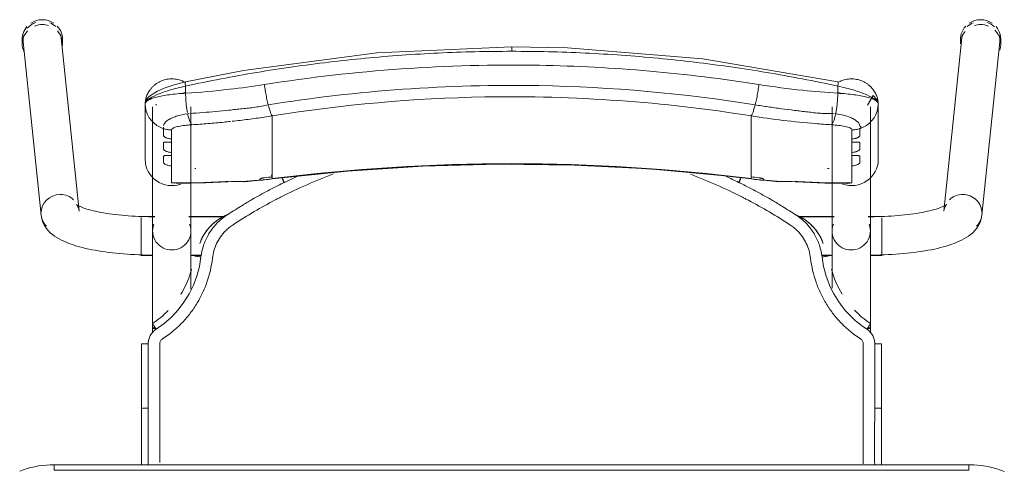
# Model space of a CAD drawing. Header units: metres. Extents: x 3 to 42.2, y -72.9 to -48.7.
# Tile 68 of 189: x 38.685 to 39.216, y -60.58 to -60.337. Entities that reach past the tile are written whole.
import ezdxf

# ---------------------------------------------------------------- set-up
doc = ezdxf.new("R2010")
doc.units = ezdxf.units.M
doc.layers.add('I-FURN', color=7, linetype='Continuous', lineweight=18)

# ---------------------------------------------------------------- blocks, each defined once
blk = doc.blocks.new('ConjuntoParaAlunoTamanho6 - CJA06_ConjuntoParaAlunoTamanho6-V40-1PAV')
at = {"layer": 'I-FURN', "color": 253, "true_color": 0xaaaaaa}
for p, q in [((-0.2643, 0.29456), (-0.2643, 0.29197)), ((-0.2638, 0.29312), (-0.25413, 0.19969)), ((-0.23354, 0.20182), (-0.24321, 0.29526)), ((-0.24254, 0.29197), (-0.24254, 0.29456)), ((0.24321, 0.29526), (0.23354, 0.20182)), ((0.24254, 0.29456), (0.24254, 0.29197)), ((0.25413, 0.19969), (0.2638, 0.29312)), ((0.2643, 0.29197), (0.2643, 0.29456)), ((-0.1979, 0.25969), (-0.1979, 0.22964)), ((-0.19734, 0.2558), (-0.19665, 0.25395)), ((-0.19385, 0.25812), (-0.19385, 0.19097)), ((-0.19207, 0.25896), (-0.19202, 0.25906)), ((-0.19202, 0.25906), (-0.19192, 0.25949)), ((-0.17315, 0.19097), (-0.17315, 0.25812)), ((0.17315, 0.25812), (0.17315, 0.19097)), ((0.19385, 0.19097), (0.19385, 0.25812)), ((0.19685, 0.25395), (0.19754, 0.2558)), ((0.1981, 0.22964), (0.1981, 0.25969)), ((-0.19665, 0.25395), (-0.1957, 0.25221)), ((-0.1957, 0.25221), (-0.19451, 0.25062)), ((-0.17493, 0.25435), (-0.17437, 0.25441)), ((-0.12923, 0.2438), (-0.12923, 0.25317)), ((0.12943, 0.2438), (0.12943, 0.25317)), ((0.17457, 0.25441), (0.17513, 0.25435)), ((0.19471, 0.25062), (0.1959, 0.25221)), ((0.1959, 0.25221), (0.19685, 0.25395)), ((-0.18366, 0.24073), (-0.18366, 0.23904)), ((-0.12923, 0.24214), (-0.12923, 0.2438)), ((-0.12923, 0.24214), (-0.12923, 0.23653)), ((0.12943, 0.24214), (0.12943, 0.2438)), ((0.12943, 0.24214), (0.12943, 0.23653)), ((0.18386, 0.23904), (0.18386, 0.24073)), ((-0.12923, 0.23653), (-0.12923, 0.23486)), ((-0.12923, 0.23486), (-0.12923, 0.22925)), ((0.12943, 0.23653), (0.12943, 0.23486)), ((0.12943, 0.23486), (0.12943, 0.22925)), ((-0.18366, 0.23345), (-0.18366, 0.23176)), ((-0.12923, 0.22925), (-0.12923, 0.22759)), ((0.12943, 0.22759), (0.12943, 0.22925)), ((0.18386, 0.23176), (0.18386, 0.23345)), ((-0.18366, 0.22617), (-0.18366, 0.21701)), ((-0.17103, 0.22478), (-0.17056, 0.22479)), ((-0.12923, 0.22759), (-0.12923, 0.22197)), ((0.12943, 0.22759), (0.12943, 0.22197)), ((0.18386, 0.21701), (0.18386, 0.22617)), ((-0.14414, 0.21757), (-0.12926, 0.21915)), ((-0.12923, 0.22197), (-0.12923, 0.22031)), ((-0.11598, 0.22048), (-0.1227, 0.21732)), ((0.12943, 0.22031), (0.12943, 0.22197)), ((0.12946, 0.21915), (0.14434, 0.21757)), ((-0.18366, 0.21701), (-0.1818, 0.21679)), ((0.17944, 0.21689), (0.18173, 0.21678)), ((-0.19271, 0.19894), (-0.2, 0.19894)), ((-0.2, 0.19844), (-0.2, 0.18575)), ((-0.19271, 0.19879), (-0.19385, 0.19879)), ((-0.19385, 0.19879), (-0.19385, 0.19845)), ((-0.19385, 0.19845), (-0.19385, 0.19764)), ((-0.15474, 0.19894), (-0.17429, 0.19894)), ((-0.15494, 0.19879), (-0.17429, 0.19879)), ((0.17429, 0.19894), (0.15474, 0.19894)), ((0.17429, 0.19879), (0.15494, 0.19879)), ((0.2, 0.19894), (0.19271, 0.19894)), ((0.19385, 0.19879), (0.19271, 0.19879)), ((0.19385, 0.19845), (0.19385, 0.19879)), ((0.19385, 0.19764), (0.19385, 0.19845)), ((0.2, 0.1938), (0.2, 0.19814)), ((-0.19385, 0.19367), (-0.19385, 0.1916)), ((0.19385, 0.1916), (0.19385, 0.19367)), ((0.2, 0.18573), (0.2, 0.19364)), ((-0.19385, 0.18688), (-0.19385, 0.18582)), ((0.19385, 0.18582), (0.19385, 0.18688)), ((-0.2, 0.18573), (-0.2, 0.17922)), ((-0.19385, 0.18371), (-0.19385, 0.18582)), ((0.19385, 0.18371), (0.19385, 0.18582)), ((0.2, 0.17794), (0.2, 0.1856)), ((-0.2, 0.17916), (-0.2, 0.17794)), ((-0.2, 0.17794), (-0.19377, 0.17794)), ((-0.19385, 0.17809), (-0.19385, 0.17951)), ((-0.17323, 0.17794), (-0.1676, 0.17794)), ((-0.17268, 0.17809), (-0.16757, 0.17809)), ((0.16757, 0.17809), (0.17268, 0.17809)), ((0.1676, 0.17794), (0.17323, 0.17794)), ((0.19377, 0.17794), (0.2, 0.17794)), ((0.19385, 0.17809), (0.19385, 0.17951)), ((-0.19385, 0.13857), (-0.19385, 0.13643)), ((0.19385, 0.13604), (0.19385, 0.13857)), ((-0.19983, 0.13021), (-0.19982, 0.0953)), ((0.19983, 0.13021), (0.19982, 0.0953)), ((-0.19982, 0.06488), (-0.19982, 0.0953)), ((-0.19982, 0.0953), (-0.19982, 0.09529)), ((-0.19623, 0.09556), (-0.19738, 0.09554)), ((0.19982, 0.06497), (0.19982, 0.0953)), ((0.247, 0.06497), (-0.247, 0.06497)), ((-0.247, 0.06497), (-0.247, 0.06197)), ((0.247, 0.06497), (-0.247, 0.06497)), ((0.247, 0.06497), (0.247, 0.06197))]:
    blk.add_line(p, q, dxfattribs=at)
at = {"layer": 'I-FURN', "color": 253, "true_color": 0xaaaaaa, "flags": 128}
for points in [[(0.0001, 0.2904), (-0.07267, 0.28721), (-0.14486, 0.2777), (-0.17603, 0.27161)], [(0.17623, 0.27161), (0.10331, 0.28398), (0.03018, 0.28985), (0.0001, 0.2904)], [(-0.17603, 0.27161), (-0.18218, 0.26997), (-0.18761, 0.26812), (-0.19131, 0.26652), (-0.19557, 0.2639), (-0.19708, 0.26226), (-0.19765, 0.26113), (-0.1979, 0.25971)], [(-0.17607, 0.26928), (-0.17607, 0.26831), (-0.17607, 0.26734), (-0.17607, 0.26637), (-0.17607, 0.2654)], [(0.17627, 0.2654), (0.17627, 0.26637), (0.17627, 0.26734), (0.17627, 0.26831), (0.17627, 0.26928)], [(0.1981, 0.25971), (0.19792, 0.26092), (0.19739, 0.26208), (0.1954, 0.2642), (0.19227, 0.25896)], [(-0.1979, 0.24468), (-0.1979, 0.2522), (-0.1979, 0.25971)], [(-0.1979, 0.25969), (-0.19776, 0.25773), (-0.19734, 0.2558)], [(-0.1979, 0.25969), (-0.1979, 0.25218), (-0.1979, 0.24467), (-0.1979, 0.23715), (-0.1979, 0.22964)], [(0.19754, 0.2558), (0.19796, 0.25773), (0.1981, 0.25969)], [(0.1981, 0.25971), (0.1981, 0.2522), (0.1981, 0.24468)], [(0.1981, 0.22964), (0.1981, 0.23715), (0.1981, 0.24467), (0.1981, 0.25218), (0.1981, 0.25969)], [(-0.19451, 0.25062), (-0.19311, 0.2492), (-0.19152, 0.24799)], [(0.19172, 0.24799), (0.19331, 0.2492), (0.19471, 0.25062)], [(-0.19152, 0.24799), (-0.18977, 0.24701), (-0.1879, 0.24628)], [(-0.1879, 0.24243), (-0.1879, 0.24339), (-0.1879, 0.24435), (-0.1879, 0.24532), (-0.1879, 0.24628)], [(-0.18366, 0.24561), (-0.18366, 0.24439), (-0.18366, 0.24317), (-0.18366, 0.24195), (-0.18366, 0.24073)], [(0.18386, 0.24073), (0.18386, 0.24195), (0.18386, 0.24317), (0.18386, 0.24439), (0.18386, 0.24561)], [(0.1881, 0.24628), (0.18997, 0.24701), (0.19172, 0.24799)], [(0.1881, 0.24628), (0.1881, 0.24532), (0.1881, 0.24435), (0.1881, 0.24339), (0.1881, 0.24243)], [(-0.1879, 0.23515), (-0.1879, 0.23603), (-0.1879, 0.23692), (-0.1879, 0.2378), (-0.1879, 0.23868)], [(-0.18366, 0.23904), (-0.18366, 0.23764), (-0.18366, 0.23624), (-0.18366, 0.23485), (-0.18366, 0.23345)], [(0.18386, 0.23345), (0.18386, 0.23485), (0.18386, 0.23624), (0.18386, 0.23764), (0.18386, 0.23904)], [(0.1881, 0.23868), (0.1881, 0.2378), (0.1881, 0.23692), (0.1881, 0.23603), (0.1881, 0.23515)], [(-0.1879, 0.22787), (-0.1879, 0.22876), (-0.1879, 0.22964), (-0.1879, 0.23052), (-0.1879, 0.23141)], [(-0.18366, 0.23176), (-0.18366, 0.23036), (-0.18366, 0.22897), (-0.18366, 0.22757), (-0.18366, 0.22617)], [(0.18386, 0.22617), (0.18386, 0.22757), (0.18386, 0.22897), (0.18386, 0.23036), (0.18386, 0.23176)], [(0.1881, 0.23141), (0.1881, 0.23052), (0.1881, 0.22964), (0.1881, 0.22876), (0.1881, 0.22787)], [(-0.12926, 0.21915), (-0.08865, 0.22342), (-0.0479, 0.2261), (-0.00707, 0.22717), (0.03376, 0.22666), (0.07455, 0.22454), (0.11521, 0.22083), (0.12946, 0.21915)], [(-0.1359, 0.2187), (-0.1359, 0.21878), (-0.1359, 0.21886), (-0.1359, 0.21893), (-0.1359, 0.21901)], [(-0.12923, 0.22031), (-0.12923, 0.22007), (-0.12923, 0.21984), (-0.12923, 0.21961), (-0.12923, 0.21937)], [(0.12943, 0.21937), (0.12943, 0.21961), (0.12943, 0.21984), (0.12943, 0.22007), (0.12943, 0.22031)], [(0.1361, 0.21901), (0.1361, 0.21893), (0.1361, 0.21886), (0.1361, 0.21878), (0.1361, 0.2187)], [(-0.18111, 0.21677), (-0.16533, 0.21701), (-0.15331, 0.21761)], [(0.15351, 0.21761), (0.16928, 0.2169), (0.18131, 0.21677)], [(0.18173, 0.21678), (0.18279, 0.21686), (0.18386, 0.21701)], [(-0.23354, 0.20182), (-0.23373, 0.20287), (-0.23403, 0.20376), (-0.23437, 0.20445), (-0.23469, 0.20492), (-0.23492, 0.20521), (-0.23505, 0.20534), (-0.23507, 0.20536)], [(-0.23507, 0.20536), (-0.23501, 0.20531), (-0.23482, 0.20518), (-0.23451, 0.20499), (-0.23408, 0.20476), (-0.23355, 0.20449), (-0.23291, 0.2042), (-0.23217, 0.20389), (-0.23133, 0.20358), (-0.23041, 0.20326), (-0.22941, 0.20294), (-0.22832, 0.20262), (-0.22717, 0.2023), (-0.22594, 0.20199), (-0.22464, 0.20169), (-0.22328, 0.2014), (-0.22186, 0.20112), (-0.22039, 0.20086), (-0.21886, 0.2006), (-0.21729, 0.20036), (-0.21567, 0.20014), (-0.214, 0.19993), (-0.2123, 0.19973), (-0.21057, 0.19956), (-0.2088, 0.1994), (-0.207, 0.19926), (-0.20518, 0.19913), (-0.20334, 0.19903), (-0.20148, 0.19894), (-0.19961, 0.19888), (-0.19772, 0.19883), (-0.19583, 0.1988), (-0.19394, 0.19879), (-0.19385, 0.19879)], [(0.23507, 0.20536), (0.23501, 0.20531), (0.23482, 0.20518), (0.23451, 0.20499), (0.23408, 0.20476), (0.23355, 0.20449), (0.23291, 0.2042), (0.23217, 0.20389), (0.23133, 0.20358), (0.23041, 0.20326), (0.22941, 0.20294), (0.22832, 0.20262), (0.22717, 0.2023), (0.22594, 0.20199), (0.22464, 0.20169), (0.22328, 0.2014), (0.22186, 0.20112), (0.22039, 0.20086), (0.21886, 0.2006), (0.21729, 0.20036), (0.21567, 0.20014), (0.214, 0.19993), (0.2123, 0.19973), (0.21057, 0.19956), (0.2088, 0.1994), (0.207, 0.19926), (0.20518, 0.19913), (0.20334, 0.19903), (0.20148, 0.19894), (0.19961, 0.19888), (0.19772, 0.19883), (0.19583, 0.1988), (0.19394, 0.19879), (0.19385, 0.19879)], [(0.23354, 0.20182), (0.23373, 0.20287), (0.23403, 0.20376), (0.23437, 0.20445), (0.23469, 0.20492), (0.23492, 0.20521), (0.23505, 0.20534), (0.23507, 0.20536)], [(-0.25413, 0.19969), (-0.25375, 0.19762), (-0.25311, 0.19572), (-0.25226, 0.19403), (-0.25129, 0.19256), (-0.25023, 0.19128), (-0.24913, 0.19017), (-0.24799, 0.18919), (-0.24683, 0.18832), (-0.24563, 0.18753), (-0.24441, 0.18681), (-0.24316, 0.18615), (-0.24188, 0.18553), (-0.24055, 0.18496), (-0.23919, 0.18441), (-0.23778, 0.1839), (-0.23633, 0.18341), (-0.23483, 0.18295), (-0.2333, 0.18251), (-0.23171, 0.1821), (-0.23008, 0.1817), (-0.22841, 0.18133), (-0.2267, 0.18098), (-0.22495, 0.18064), (-0.22315, 0.18033), (-0.22132, 0.18004), (-0.21946, 0.17976), (-0.21756, 0.17951), (-0.21562, 0.17928), (-0.21366, 0.17906), (-0.21168, 0.17887), (-0.20967, 0.1787), (-0.20763, 0.17855), (-0.20558, 0.17842), (-0.20352, 0.17831), (-0.20144, 0.17823), (-0.19935, 0.17816), (-0.19725, 0.17811), (-0.19515, 0.17809), (-0.19385, 0.17809)], [(0.25413, 0.19969), (0.25375, 0.19762), (0.25311, 0.19572), (0.25226, 0.19403), (0.25129, 0.19256), (0.25023, 0.19128), (0.24913, 0.19017), (0.24799, 0.18919), (0.24683, 0.18832), (0.24563, 0.18753), (0.24441, 0.18681), (0.24316, 0.18615), (0.24188, 0.18553), (0.24055, 0.18496), (0.23919, 0.18441), (0.23778, 0.1839), (0.23633, 0.18341), (0.23483, 0.18295), (0.2333, 0.18251), (0.23171, 0.1821), (0.23008, 0.1817), (0.22841, 0.18133), (0.2267, 0.18098), (0.22495, 0.18064), (0.22315, 0.18033), (0.22132, 0.18004), (0.21946, 0.17976), (0.21756, 0.17951), (0.21562, 0.17928), (0.21366, 0.17906), (0.21168, 0.17887), (0.20967, 0.1787), (0.20763, 0.17855), (0.20558, 0.17842), (0.20352, 0.17831), (0.20144, 0.17823), (0.19935, 0.17816), (0.19725, 0.17811), (0.19515, 0.17809), (0.19385, 0.17809)], [(-0.19385, 0.13857), (-0.19385, 0.14057), (-0.19385, 0.14257), (-0.19385, 0.14457), (-0.19385, 0.14656), (-0.19385, 0.14855), (-0.19385, 0.15053), (-0.19385, 0.15249), (-0.19385, 0.15444), (-0.19385, 0.15637), (-0.19385, 0.15827), (-0.19385, 0.16015), (-0.19385, 0.162), (-0.19385, 0.16382), (-0.19385, 0.1656), (-0.19385, 0.16735), (-0.19385, 0.16905), (-0.19385, 0.17071), (-0.19385, 0.17233), (-0.19385, 0.1739), (-0.19385, 0.17541), (-0.19385, 0.17687), (-0.19385, 0.17828), (-0.19385, 0.17963), (-0.19385, 0.18092), (-0.19385, 0.18215), (-0.19385, 0.18331), (-0.19385, 0.18441), (-0.19385, 0.18544), (-0.19385, 0.1864), (-0.19385, 0.18729), (-0.19385, 0.1881), (-0.19385, 0.18885), (-0.19385, 0.18951), (-0.19385, 0.19011), (-0.19385, 0.19062), (-0.19385, 0.19097)], [(-0.17315, 0.19097), (-0.17315, 0.19051), (-0.17315, 0.18998), (-0.17315, 0.18937), (-0.17315, 0.18869), (-0.17315, 0.18793), (-0.17315, 0.1871), (-0.17315, 0.18619), (-0.17315, 0.18522), (-0.17315, 0.18417), (-0.17315, 0.18306), (-0.17315, 0.18188), (-0.17315, 0.18064), (-0.17315, 0.17934), (-0.17315, 0.17798), (-0.17315, 0.17656), (-0.17315, 0.17508), (-0.17315, 0.17355), (-0.17315, 0.17198), (-0.17315, 0.17035), (-0.17315, 0.16868), (-0.17315, 0.16696), (-0.17315, 0.16521), (-0.17315, 0.16342), (-0.17315, 0.16159), (-0.17315, 0.15974)], [(0.17315, 0.16015), (0.17315, 0.162), (0.17315, 0.16382), (0.17315, 0.1656), (0.17315, 0.16735), (0.17315, 0.16905), (0.17315, 0.17071), (0.17315, 0.17233), (0.17315, 0.1739), (0.17315, 0.17541), (0.17315, 0.17687), (0.17315, 0.17828), (0.17315, 0.17963), (0.17315, 0.18092), (0.17315, 0.18215), (0.17315, 0.18331), (0.17315, 0.18441), (0.17315, 0.18544), (0.17315, 0.1864), (0.17315, 0.18729), (0.17315, 0.1881), (0.17315, 0.18885), (0.17315, 0.18951), (0.17315, 0.19011), (0.17315, 0.19062), (0.17315, 0.19097)], [(0.19385, 0.19097), (0.19385, 0.19051), (0.19385, 0.18998), (0.19385, 0.18937), (0.19385, 0.18869), (0.19385, 0.18793), (0.19385, 0.1871), (0.19385, 0.18619), (0.19385, 0.18522), (0.19385, 0.18417), (0.19385, 0.18306), (0.19385, 0.18188), (0.19385, 0.18064), (0.19385, 0.17934), (0.19385, 0.17798), (0.19385, 0.17656), (0.19385, 0.17508), (0.19385, 0.17355), (0.19385, 0.17198), (0.19385, 0.17035), (0.19385, 0.16868), (0.19385, 0.16696), (0.19385, 0.16521), (0.19385, 0.16342), (0.19385, 0.16159), (0.19385, 0.15974), (0.19385, 0.15785), (0.19385, 0.15594), (0.19385, 0.15401), (0.19385, 0.15206), (0.19385, 0.15009), (0.19385, 0.14811), (0.19385, 0.14612), (0.19385, 0.14413), (0.19385, 0.14213), (0.19385, 0.14013), (0.19385, 0.13857)], [(-0.16841, 0.18438), (-0.16841, 0.18437), (-0.16841, 0.18435), (-0.16841, 0.18434), (-0.16841, 0.18432)], [(0.16841, 0.18432), (0.16841, 0.18434), (0.16841, 0.18435), (0.16841, 0.18437), (0.16841, 0.18438)], [(-0.16774, 0.17706), (-0.16861, 0.17188), (-0.16997, 0.16679), (-0.17181, 0.16185), (-0.17415, 0.15713), (-0.17693, 0.15265), (-0.18013, 0.14846), (-0.18374, 0.14461), (-0.18771, 0.14113), (-0.19199, 0.13805)], [(-0.19623, 0.13025), (-0.19623, 0.12331), (-0.19623, 0.11637), (-0.19623, 0.10942), (-0.19623, 0.10249), (-0.19623, 0.09556)], [(0.19623, 0.13025), (0.19623, 0.12639), (0.19623, 0.12254), (0.19623, 0.11868), (0.19623, 0.11483), (0.19623, 0.11097), (0.19623, 0.10712), (0.19623, 0.10327), (0.19623, 0.09941), (0.19623, 0.09556)], [(-0.19738, 0.09554), (-0.19841, 0.0955), (-0.1992, 0.09544), (-0.19969, 0.09537), (-0.19982, 0.0953)], [(-0.247, 0.06497), (-0.24912, 0.06492), (-0.25124, 0.0648), (-0.25334, 0.06459), (-0.25544, 0.06429), (-0.25753, 0.06391), (-0.2596, 0.06345), (-0.26165, 0.0629), (-0.26367, 0.06228), (-0.26567, 0.06157)], [(0.2662, 0.06136), (0.26421, 0.06209), (0.2622, 0.06274), (0.26015, 0.06331), (0.25809, 0.06379), (0.25601, 0.0642), (0.25391, 0.06451), (0.25181, 0.06475), (0.24969, 0.0649), (0.24757, 0.06496), (0.247, 0.06497)], [(0.247, 0.06197), (0.1235, 0.06197), (0, 0.06197), (-0.1235, 0.06197), (-0.247, 0.06197)], [(-0.247, 0.06197), (-0.1235, 0.06197), (0, 0.06197), (0.1235, 0.06197), (0.247, 0.06197)]]:
    blk.add_lwpolyline(points, dxfattribs=at)
at = {"layer": 'I-FURN', "color": 253, "true_color": 0xaaaaaa}
for centre, major_axis, ratio, start_param, end_param in [((-0.25351, 0.29419), (0.01029, 0.00107), 0.967158, 1.815725, 2.361641), ((-0.25342, 0.29456), (0.01088, 0), 0.965926, 1.570796, 2.185058), ((-0.25342, 0.29456), (0.01088, 0), 0.965926, 0.959427, 1.570796), ((-0.25351, 0.29419), (0.01029, 0.00107), 0.967158, 0.685592, 1.060105), ((0.25351, 0.29419), (-0.01029, 0.00107), 0.967158, 5.223081, 5.597593), ((0.25342, 0.29456), (0.01088, 0), 0.965926, 1.570796, 2.182166), ((0.25342, 0.29456), (-0.01088, 0), 0.965926, 4.098128, 4.712389), ((0.25351, 0.29419), (-0.01029, 0.00107), 0.967158, 4.026797, 4.46746), ((-0.25342, 0.29197), (0.01088, 0), 0.965926, 2.404268, 3.526261), ((-0.25342, 0.29456), (0.01088, 0), 0.965926, 2.438822, 3.243525), ((-0.25342, 0.29197), (0.01088, 0), 0.965926, 1.570796, 1.965237), ((-0.25342, 0.29197), (0.01088, 0), 0.965926, 1.257624, 1.559899), ((-0.25342, 0.29456), (0.01088, 0), 0.965926, 6.170166, 7.020457), ((-0.25342, 0.29197), (0.01088, 0), 0.965926, 6.203393, 7.015454), ((0.25342, 0.29456), (0.01088, 0), 0.965926, 2.404321, 3.312013), ((0.25342, 0.29197), (0.01088, 0), 0.965926, 2.446266, 3.141593), ((0.25342, 0.29197), (0.01088, 0), 0.965926, 1.581694, 1.883969), ((0.25342, 0.29197), (0.01088, 0), 0.965926, 1.176355, 1.570796), ((0.25342, 0.29197), (0.01088, 0), 0.965926, 5.959867, 7.062609), ((0.25342, 0.29456), (0.01088, 0), 0.965926, 6.052088, 6.985956), ((-0.25351, 0.29419), (0.01029, 0.00107), 0.967158, 2.780211, 3.141593), ((-0.25351, 0.29419), (0.01029, 0.00107), 0.967158, 6.18338, 6.464028), ((0.25351, 0.29419), (-0.01029, 0.00107), 0.967158, 6.102343, 6.382991), ((0.25351, 0.29419), (-0.01029, 0.00107), 0.967158, 3.141593, 3.502975), ((-0.1835, 0.22964), (-0.0144, 0), 0.978148, 0, 1.909658), ((0.0001, -0.77159), (1.0211, 0), 0.978148, 1.443771, 1.697822), ((0.0001, -0.77117), (1.0209, 0), 0.978148, 1.443771, 1.697822), ((0.1837, 0.22964), (0.0144, 0), 0.978148, 4.362105, 6.283185), ((0.17947, 0.60128), (0.385, 0), 0.978148, 4.689765, 4.691852), ((-0.17927, 0.60263), (0.395, 0), 0.978148, 4.801491, 4.822541), ((-0.17927, 0.60356), (0.395, 0), 0.978148, 4.828782, 4.839414), ((-0.17927, 0.60221), (0.3948, 0), 0.978148, 4.828842, 4.839414), ((-0.1305, 0.22908), (-0.00124, 0.00992), 0.026339, 2.463316, 2.789234), ((0.17947, 0.60356), (0.395, 0), 0.978148, 4.585364, 4.595996), ((0.17947, 0.60221), (0.3948, 0), 0.978148, 4.585364, 4.595936), ((0.17947, 0.60263), (0.395, 0), 0.978148, 4.602237, 4.623287), ((-0.17927, 0.60336), (0.395, 0), 0.978148, 4.701279, 4.780293), ((-0.14501, 0.22754), (-0.00087, 0.00996), 0.018501, 2.957526, 3.350225), ((0.14521, 0.22754), (0.00087, 0.00996), 0.018501, 2.93296, 3.325659), ((0.17947, 0.60336), (0.395, 0), 0.978148, 4.644485, 4.723499), ((-0.24383, 0.20075), (0.01029, 0.00107), 0.967158, 1.470991, 3.041787), ((-0.24383, 0.20075), (0.01029, 0.00107), 0.967158, 0.685592, 1.470991), ((0.24383, 0.20075), (-0.01029, 0.00107), 0.967158, 4.812195, 5.597593), ((0.24383, 0.20075), (-0.01029, 0.00107), 0.967158, 3.241398, 4.812195), ((-0.24383, 0.20075), (0.01029, 0.00107), 0.967158, 3.041787, 3.827185), ((0.24383, 0.20075), (-0.01029, 0.00107), 0.967158, 2.456, 3.241398), ((-0.1835, 0.19097), (0.01035, 0), 0.978148, 2.765081, 4.712389), ((-0.1835, 0.19097), (0.01035, 0), 0.978148, 4.712389, 6.659697), ((0.1835, 0.19097), (0.01035, 0), 0.978148, 2.765081, 4.712389), ((0.1835, 0.19097), (0.01035, 0), 0.978148, 4.712389, 6.659697), ((-0.1835, 0.13857), (0.01035, 0), 0.069756, 2.648425, 3.665191), ((0.1835, 0.13857), (0.01035, 0), 0.069756, 5.759587, 6.776353)]:
    blk.add_ellipse(centre, major_axis=major_axis, ratio=ratio, start_param=start_param, end_param=end_param, dxfattribs=at)
for points in [[(-0.01972, 0.28779), (-0.02633, 0.28763), (-0.03293, 0.2874), (-0.03953, 0.28708)], [(0.0001, 0.28802), (-0.00651, 0.28802), (-0.01312, 0.28795), (-0.01972, 0.28779)], [(0.0001, 0.29036), (0.0001, 0.29029), (0.0001, 0.29001), (0.0001, 0.28916), (0.0001, 0.28841), (0.0001, 0.28802)], [(0.01992, 0.28779), (0.01332, 0.28795), (0.00671, 0.28802), (0.0001, 0.28802)], [(0.0595, 0.28591), (0.04633, 0.28685), (0.03313, 0.28747), (0.01992, 0.28779)], [(-0.09864, 0.28217), (-0.10517, 0.28139), (-0.11169, 0.28054), (-0.11819, 0.27961)], [(-0.07901, 0.28427), (-0.08557, 0.28365), (-0.09211, 0.28295), (-0.09864, 0.28217)], [(-0.05929, 0.28591), (-0.06588, 0.28544), (-0.07245, 0.28489), (-0.07901, 0.28427)], [(-0.03953, 0.28708), (-0.04612, 0.28677), (-0.05271, 0.28638), (-0.05929, 0.28591)], [(0.11839, 0.27961), (0.11189, 0.28054), (0.10538, 0.28139), (0.09885, 0.28217)], [(-0.13762, 0.27661), (-0.14407, 0.27553), (-0.15051, 0.27438), (-0.15692, 0.27316)], [(-0.11819, 0.27961), (-0.12468, 0.27869), (-0.13116, 0.27768), (-0.13762, 0.27661)], [(0.13782, 0.27661), (0.13136, 0.27768), (0.12489, 0.27868), (0.11839, 0.27961)], [(0.15712, 0.27316), (0.15071, 0.27438), (0.14427, 0.27553), (0.13782, 0.27661)], [(-0.15692, 0.27316), (-0.16332, 0.27194), (-0.16971, 0.27065), (-0.17607, 0.26928)], [(0.17627, 0.26928), (0.16991, 0.27065), (0.16353, 0.27194), (0.15712, 0.27316)], [(0.17627, 0.26928), (0.17633, 0.26966), (0.17642, 0.27037), (0.17644, 0.2712), (0.17636, 0.27149), (0.1763, 0.27156)], [(-0.13346, 0.2701), (-0.13339, 0.26956), (-0.13324, 0.26848), (-0.133, 0.26684), (-0.13272, 0.2652), (-0.13242, 0.26359), (-0.13211, 0.26203), (-0.13178, 0.26053), (-0.13155, 0.25959), (-0.13144, 0.25914)], [(0.13164, 0.25914), (0.13175, 0.25959), (0.13198, 0.26053), (0.13231, 0.26203), (0.13262, 0.26359), (0.13292, 0.2652), (0.1332, 0.26684), (0.13344, 0.26848), (0.13359, 0.26956), (0.13366, 0.2701)], [(-0.17607, 0.2654), (-0.17914, 0.26523), (-0.18504, 0.2647), (-0.19219, 0.26337), (-0.19682, 0.26165), (-0.1979, 0.26035), (-0.1979, 0.25969)], [(-0.17609, 0.26577), (-0.1767, 0.26561), (-0.17731, 0.26545), (-0.17791, 0.26528)], [(0.17513, 0.25435), (0.1752, 0.25471), (0.17534, 0.25544), (0.17553, 0.25659), (0.17571, 0.25778), (0.17586, 0.25902), (0.17599, 0.26028), (0.1761, 0.26156), (0.17618, 0.26285), (0.17624, 0.26413), (0.17626, 0.26498), (0.17627, 0.2654)], [(0.1981, 0.25969), (0.1981, 0.26035), (0.19703, 0.26165), (0.19239, 0.26338), (0.18523, 0.2647), (0.17934, 0.26523), (0.17627, 0.2654)], [(0.17811, 0.26528), (0.17751, 0.26545), (0.1769, 0.26561), (0.17629, 0.26577)], [(-0.12923, 0.25317), (-0.12932, 0.25327), (-0.1295, 0.25353), (-0.1298, 0.25409), (-0.13011, 0.25481), (-0.13044, 0.25568), (-0.13077, 0.2567), (-0.1311, 0.25786), (-0.13133, 0.2587), (-0.13144, 0.25914)], [(0.12943, 0.25317), (0.12952, 0.25327), (0.1297, 0.25353), (0.13, 0.25409), (0.13031, 0.25481), (0.13064, 0.25568), (0.13097, 0.2567), (0.1313, 0.25786), (0.13153, 0.2587), (0.13164, 0.25914)], [(-0.17493, 0.25435), (-0.17484, 0.25392), (-0.17465, 0.25308), (-0.17435, 0.25195), (-0.17403, 0.25093), (-0.17369, 0.25006), (-0.17335, 0.24934), (-0.173, 0.24877), (-0.17277, 0.2485), (-0.17265, 0.2484)], [(-0.15176, 0.25017), (-0.15294, 0.25004), (-0.15412, 0.24992), (-0.1553, 0.2498)], [(-0.14661, 0.25076), (-0.14806, 0.25058), (-0.14951, 0.25042), (-0.15095, 0.25026)], [(-0.14226, 0.2513), (-0.14371, 0.25111), (-0.14516, 0.25093), (-0.14661, 0.25076)], [(0.17285, 0.2484), (0.17297, 0.2485), (0.1732, 0.24877), (0.17355, 0.24934), (0.17389, 0.25006), (0.17423, 0.25093), (0.17455, 0.25195), (0.17485, 0.25308), (0.17504, 0.25392), (0.17513, 0.25435)], [(-0.1879, 0.24628), (-0.18756, 0.24617), (-0.18687, 0.24599), (-0.18581, 0.24578), (-0.18474, 0.24565), (-0.18402, 0.24561), (-0.18366, 0.24561)], [(-0.16398, 0.24902), (-0.16687, 0.24878), (-0.16977, 0.24858), (-0.17265, 0.2484)], [(-0.15964, 0.24939), (-0.16109, 0.24926), (-0.16254, 0.24913), (-0.16398, 0.24902)], [(-0.1553, 0.2498), (-0.15675, 0.24966), (-0.15819, 0.24952), (-0.15964, 0.24939)], [(0.18386, 0.24561), (0.18422, 0.24561), (0.18494, 0.24565), (0.18601, 0.24578), (0.18707, 0.24599), (0.18776, 0.24617), (0.1881, 0.24628)], [(-0.1359, 0.21901), (-0.1359, 0.21905), (-0.13586, 0.21912), (-0.13573, 0.21923), (-0.13549, 0.21935), (-0.13518, 0.21946), (-0.13479, 0.21957), (-0.13436, 0.21967), (-0.1339, 0.21974), (-0.13357, 0.21979), (-0.1334, 0.21981)], [(-0.13585, 0.2186), (-0.13587, 0.21862), (-0.13589, 0.21865), (-0.1359, 0.21868), (-0.1359, 0.2187)], [(-0.09625, 0.22184), (-0.10584, 0.21825), (-0.1152, 0.21414), (-0.12434, 0.2095)], [(-0.12335, 0.21813), (-0.12346, 0.21834), (-0.12356, 0.21856), (-0.12366, 0.21877)], [(-0.12289, 0.21723), (-0.12304, 0.21753), (-0.12319, 0.21783), (-0.12334, 0.21813)], [(0.12434, 0.2095), (0.11529, 0.21408), (0.10607, 0.21814), (0.09666, 0.22168)], [(0.11594, 0.2205), (0.11821, 0.21947), (0.12046, 0.21841), (0.1227, 0.21732)], [(0.1227, 0.21732), (0.12291, 0.21776), (0.12336, 0.21866), (0.12377, 0.21945), (0.12395, 0.2198)], [(0.12334, 0.21813), (0.12319, 0.21783), (0.12304, 0.21753), (0.12289, 0.21723)], [(0.12366, 0.21877), (0.12356, 0.21856), (0.12346, 0.21834), (0.12335, 0.21813)], [(0.1336, 0.21981), (0.13377, 0.21979), (0.1341, 0.21974), (0.13456, 0.21967), (0.13499, 0.21957), (0.13538, 0.21946), (0.13569, 0.21935), (0.13593, 0.21923), (0.13606, 0.21912), (0.1361, 0.21905), (0.1361, 0.21901)], [(0.1361, 0.2187), (0.1361, 0.21868), (0.13609, 0.21865), (0.13607, 0.21862), (0.13605, 0.2186)], [(-0.15397, 0.21772), (-0.15349, 0.21752), (-0.153, 0.21758), (-0.15247, 0.21788)], [(-0.15247, 0.21788), (-0.15113, 0.21782), (-0.1484, 0.21775), (-0.14556, 0.21776), (-0.14412, 0.21779)], [(-0.12436, 0.21651), (-0.12717, 0.21512), (-0.13276, 0.21224), (-0.13826, 0.20916), (-0.14098, 0.20758)], [(-0.1227, 0.21732), (-0.12297, 0.21719), (-0.12353, 0.21692), (-0.12408, 0.21665), (-0.12436, 0.21651)], [(0.12436, 0.21651), (0.12408, 0.21665), (0.12353, 0.21692), (0.12297, 0.21719), (0.1227, 0.21732)], [(0.14098, 0.20758), (0.13826, 0.20916), (0.13276, 0.21224), (0.12717, 0.21512), (0.12436, 0.21651)], [(0.14432, 0.21779), (0.14576, 0.21776), (0.1486, 0.21775), (0.15133, 0.21782), (0.15267, 0.21788)], [(0.15267, 0.21788), (0.1532, 0.21758), (0.15369, 0.21752), (0.15417, 0.21772)], [(-0.12798, 0.20762), (-0.13157, 0.20574), (-0.13889, 0.20168), (-0.14651, 0.19698), (-0.1504, 0.19445)], [(-0.14098, 0.20758), (-0.14188, 0.20704), (-0.14368, 0.20597), (-0.14546, 0.20487), (-0.14635, 0.20432)], [(-0.12434, 0.2095), (-0.12494, 0.2092), (-0.12615, 0.20858), (-0.12737, 0.20794), (-0.12798, 0.20762)], [(0.12798, 0.20762), (0.12738, 0.20794), (0.12617, 0.20857), (0.12495, 0.20919), (0.12434, 0.2095)], [(0.1504, 0.19445), (0.14673, 0.19684), (0.13935, 0.20142), (0.13181, 0.20561), (0.12798, 0.20762)], [(0.14635, 0.20432), (0.14546, 0.20487), (0.14368, 0.20597), (0.14188, 0.20704), (0.14098, 0.20758)], [(-0.14638, 0.20431), (-0.14762, 0.20355), (-0.1501, 0.202), (-0.15256, 0.20043), (-0.15378, 0.19963)], [(0.15378, 0.19963), (0.15256, 0.20043), (0.1501, 0.202), (0.14762, 0.20355), (0.14638, 0.20431)], [(-0.16501, 0.19076), (-0.16447, 0.19151), (-0.16331, 0.19295), (-0.16135, 0.19493), (-0.15919, 0.19669), (-0.15764, 0.19771), (-0.15683, 0.19818)], [(-0.15378, 0.19963), (-0.1555, 0.19851), (-0.15869, 0.19594), (-0.16134, 0.1928), (-0.1625, 0.1911)], [(-0.1568, 0.1982), (-0.15576, 0.1988), (-0.15475, 0.1993), (-0.15376, 0.19971)], [(0.15863, 0.1971), (0.15703, 0.19822), (0.15531, 0.19916), (0.1535, 0.1999)], [(0.15374, 0.19972), (0.15472, 0.19931), (0.15575, 0.19881), (0.1568, 0.1982)], [(0.1625, 0.1911), (0.16134, 0.1928), (0.15869, 0.19594), (0.1555, 0.19851), (0.15378, 0.19963)], [(-0.1504, 0.19445), (-0.15113, 0.19396), (-0.15256, 0.19293), (-0.15386, 0.19174), (-0.15448, 0.19112)], [(0.15448, 0.19112), (0.15386, 0.19174), (0.15256, 0.19292), (0.15114, 0.19396), (0.1504, 0.19445)], [(-0.16371, 0.18924), (-0.16479, 0.18738), (-0.16656, 0.18343), (-0.1675, 0.1792), (-0.16774, 0.17706)], [(-0.1625, 0.1911), (-0.16271, 0.1908), (-0.16313, 0.19018), (-0.16352, 0.18955), (-0.16371, 0.18924)], [(-0.15448, 0.19112), (-0.15645, 0.18912), (-0.15969, 0.18452), (-0.16124, 0.17915), (-0.16156, 0.17636)], [(0.16156, 0.17636), (0.16124, 0.17915), (0.15968, 0.18454), (0.15645, 0.18912), (0.15448, 0.19112)], [(0.16371, 0.18924), (0.16352, 0.18955), (0.16313, 0.19018), (0.16271, 0.1908), (0.1625, 0.1911)], [(0.16774, 0.17706), (0.1675, 0.1792), (0.16656, 0.18343), (0.16479, 0.18738), (0.16371, 0.18924)], [(0.16501, 0.19076), (0.16537, 0.19026), (0.16604, 0.18925), (0.16695, 0.18767), (0.16775, 0.18603), (0.1682, 0.1849), (0.16841, 0.18432)], [(-0.16774, 0.17706), (-0.16823, 0.17712), (-0.16921, 0.17725), (-0.17046, 0.17746), (-0.17128, 0.17766), (-0.17147, 0.17776), (-0.17146, 0.1778)], [(0.17146, 0.1778), (0.17147, 0.17776), (0.17128, 0.17766), (0.17046, 0.17746), (0.16921, 0.17725), (0.16823, 0.17712), (0.16774, 0.17706)], [(0.1786, 0.15703), (0.17606, 0.16119), (0.17413, 0.16572), (0.17287, 0.17042)], [(-0.1854, 0.14823), (-0.18797, 0.14558), (-0.19084, 0.14321), (-0.19391, 0.14119)], [(0.19391, 0.14119), (0.19084, 0.14321), (0.18795, 0.1456), (0.18537, 0.14827)], [(-0.19391, 0.14119), (-0.19393, 0.14119), (-0.19385, 0.14103), (-0.19344, 0.14033), (-0.19278, 0.13928), (-0.19225, 0.13846), (-0.19199, 0.13805)], [(0.19199, 0.13805), (0.19225, 0.13846), (0.19278, 0.13928), (0.19344, 0.14033), (0.19385, 0.14103), (0.19393, 0.14119), (0.19391, 0.14119)], [(-0.19199, 0.13805), (-0.19265, 0.13762), (-0.19383, 0.13663), (-0.19519, 0.13473), (-0.19604, 0.13255), (-0.19622, 0.13104), (-0.19623, 0.13025)], [(0.19623, 0.13025), (0.19622, 0.13104), (0.19604, 0.13255), (0.19519, 0.13473), (0.19383, 0.13663), (0.19265, 0.13762), (0.19199, 0.13805)], [(-0.19623, 0.13025), (-0.19672, 0.13025), (-0.1977, 0.13025), (-0.19891, 0.13024), (-0.19969, 0.13022), (-0.19984, 0.13021), (-0.19982, 0.1302)], [(-0.19982, 0.12147), (-0.19982, 0.12438), (-0.19982, 0.12729), (-0.19982, 0.1302)], [(-0.19982, 0.1302), (-0.19982, 0.12438), (-0.19982, 0.11273), (-0.19982, 0.1011), (-0.19982, 0.09529)], [(-0.18863, 0.13277), (-0.18884, 0.13263), (-0.18922, 0.13231), (-0.18966, 0.1317), (-0.18994, 0.13099), (-0.19, 0.1305), (-0.19, 0.13025)], [(0.19, 0.13025), (0.19, 0.1305), (0.18994, 0.13099), (0.18966, 0.1317), (0.18922, 0.13231), (0.18884, 0.13263), (0.18863, 0.13277)], [(0.19, 0.09555), (0.19, 0.09868), (0.19, 0.10482), (0.19, 0.11314), (0.19, 0.12173), (0.19, 0.1274), (0.19, 0.13025)], [(0.19982, 0.1302), (0.19984, 0.13021), (0.19969, 0.13022), (0.19891, 0.13024), (0.1977, 0.13025), (0.19672, 0.13025), (0.19623, 0.13025)], [(0.19982, 0.1302), (0.19982, 0.12729), (0.19982, 0.12438), (0.19982, 0.12147)], [(0.19982, 0.09529), (0.19982, 0.1011), (0.19982, 0.11273), (0.19982, 0.12438), (0.19982, 0.1302)], [(-0.19982, 0.09528), (-0.19982, 0.1011), (-0.19982, 0.10691), (-0.19982, 0.11273)], [(0.19982, 0.11273), (0.19982, 0.10691), (0.19982, 0.1011), (0.19982, 0.09528)], [(-0.19982, 0.09529), (-0.19982, 0.08515), (-0.19982, 0.07502), (-0.19982, 0.06488)], [(0.19623, 0.09556), (0.19662, 0.09556), (0.19701, 0.09556), (0.19738, 0.09555)], [(0.19738, 0.09555), (0.19775, 0.09554), (0.1981, 0.09553), (0.19841, 0.09551)], [(0.19982, 0.0953), (0.19982, 0.0953), (0.19982, 0.09529), (0.19982, 0.09529)], [(0.19982, 0.06497), (0.19982, 0.07507), (0.19982, 0.08518), (0.19982, 0.09529)], [(-0.19982, 0.06488), (-0.19982, 0.06837), (-0.19982, 0.07185), (-0.19982, 0.07534)], [(0.19982, 0.07534), (0.19982, 0.07188), (0.19982, 0.06842), (0.19982, 0.06497)]]:
    blk.add_open_spline(points, degree=3, dxfattribs=at)
for points, knots in [([(0.09885, 0.28217), (0.09232, 0.28294), (0.07922, 0.28435), (0.06608, 0.28544), (0.0595, 0.28591)], [-0.5555556, -0.5555556, -0.5555556, -0.5555556, -0.4444444, -0.3333367, -0.3333367, -0.3333367, -0.3333367]), ([(-0.13346, 0.2701), (-0.0847, 0.2778), (0.00519, 0.28415), (0.09466, 0.27626), (0.13366, 0.2701)], [-1, -1, -1, -1, -0.444444, 0, 0, 0, 0]), ([(-0.1979, 0.25971), (-0.1979, 0.26019), (-0.19783, 0.26127), (-0.19747, 0.26287), (-0.19695, 0.2643), (-0.19642, 0.26543), (-0.19585, 0.26637), (-0.19534, 0.26711), (-0.19492, 0.26766), (-0.19447, 0.26819), (-0.19382, 0.2689), (-0.19291, 0.26975), (-0.1919, 0.27053), (-0.19105, 0.27107), (-0.1904, 0.27144), (-0.18973, 0.27177), (-0.18883, 0.27217), (-0.18719, 0.27275), (-0.18474, 0.2732), (-0.18174, 0.27315), (-0.17906, 0.27255), (-0.17745, 0.27187), (-0.17679, 0.27153)], [0, 0, 0, 0, 0.0625, 0.125, 0.15625, 0.1875, 0.21875, 0.234375, 0.25, 0.265625, 0.28125, 0.3125, 0.34375, 0.359375, 0.375, 0.390625, 0.40625, 0.4375, 0.5, 0.5625, 0.625, 0.6721865, 0.6721865, 0.6721865, 0.6721865]), ([(-0.1761, 0.27156), (-0.17616, 0.27149), (-0.17627, 0.27106), (-0.17619, 0.27003), (-0.17607, 0.26928)], [0.625, 0.625, 0.625, 0.625, 0.75, 1, 1, 1, 1]), ([(0.17699, 0.27153), (0.17765, 0.27187), (0.17927, 0.27255), (0.18196, 0.27315), (0.18496, 0.2732), (0.18741, 0.27274), (0.18905, 0.27216), (0.18996, 0.27176), (0.19062, 0.27143), (0.19127, 0.27106), (0.19212, 0.27051), (0.19313, 0.26973), (0.19423, 0.2687), (0.19516, 0.26763), (0.19594, 0.26656), (0.1966, 0.26547), (0.19712, 0.26439), (0.19752, 0.26334), (0.1978, 0.26234), (0.19804, 0.26108), (0.1981, 0.26023), (0.1981, 0.25971)], [0.3275759, 0.3275759, 0.3275759, 0.3275759, 0.375, 0.4375, 0.5, 0.5625, 0.59375, 0.609375, 0.625, 0.640625, 0.65625, 0.6875, 0.71875, 0.75, 0.78125, 0.8125, 0.84375, 0.875, 0.90625, 0.9375, 1, 1, 1, 1]), ([(-0.1979, 0.25971), (-0.1979, 0.26034), (-0.19688, 0.26187), (-0.19282, 0.26411), (-0.18865, 0.26578), (-0.18491, 0.26704), (-0.18064, 0.26823), (-0.1776, 0.26895), (-0.17607, 0.26928)], [0, 0, 0, 0, 0.25, 0.5, 0.625, 0.75, 0.875, 1, 1, 1, 1]), ([(-0.17607, 0.2654), (-0.1682, 0.2659), (-0.154, 0.26716), (-0.13977, 0.2691), (-0.13346, 0.2701)], [-1, -1, -1, -1, -0.444444, 0, 0, 0, 0]), ([(-0.13144, 0.25914), (-0.08343, 0.26683), (0.00512, 0.27318), (0.09323, 0.26529), (0.13164, 0.25914)], [-1, -1, -1, -1, -0.444444, 0, 0, 0, 0]), ([(0.13366, 0.2701), (0.14155, 0.26885), (0.15578, 0.26699), (0.16997, 0.2658), (0.17627, 0.2654)], [-1, -1, -1, -1, -0.444444, 0, 0, 0, 0]), ([(0.17627, 0.26928), (0.1778, 0.26895), (0.18084, 0.26823), (0.1851, 0.26704), (0.18885, 0.26578), (0.19302, 0.26411), (0.19708, 0.26187), (0.1981, 0.26034), (0.1981, 0.25971)], [0, 0, 0, 0, 0.125, 0.25, 0.375, 0.5, 0.75, 1, 1, 1, 1]), ([(-0.1965, 0.2622), (-0.19671, 0.26207), (-0.1971, 0.26176), (-0.19769, 0.26096), (-0.1979, 0.26021), (-0.1979, 0.25971)], [0.75, 0.75, 0.75, 0.75, 0.8125, 0.875, 1, 1, 1, 1]), ([(-0.19421, 0.2626), (-0.1945, 0.26266), (-0.19502, 0.2627), (-0.19554, 0.2626), (-0.19576, 0.26254)], [0.5473049, 0.5473049, 0.5473049, 0.5473049, 0.625, 0.6812684, 0.6812684, 0.6812684, 0.6812684]), ([(-0.17607, 0.2654), (-0.17606, 0.26498), (-0.17604, 0.26413), (-0.17598, 0.26285), (-0.1759, 0.26156), (-0.17579, 0.26028), (-0.17566, 0.25902), (-0.17551, 0.25778), (-0.17533, 0.25659), (-0.17517, 0.25565), (-0.17508, 0.25511), (-0.17504, 0.25495)], [0, 0, 0, 0, 0.1111111, 0.2222222, 0.3333333, 0.4444444, 0.5555556, 0.6666667, 0.7777778, 0.8888889, 0.9385933, 0.9385933, 0.9385933, 0.9385933]), ([(0.12943, 0.25317), (0.08224, 0.26075), (-0.00484, 0.26702), (-0.09148, 0.25924), (-0.12923, 0.25317)], [-1, -1, -1, -1, -0.444444, 0, 0, 0, 0]), ([(0.19589, 0.26257), (0.19565, 0.26263), (0.19534, 0.26268), (0.19503, 0.26268), (0.19497, 0.26268)], [0.31404085, 0.31404085, 0.31404085, 0.31404085, 0.375, 0.39159781, 0.39159781, 0.39159781, 0.39159781]), ([(0.1981, 0.25971), (0.1981, 0.26024), (0.19787, 0.26101), (0.19723, 0.26183), (0.19682, 0.26214), (0.1966, 0.26226)], [0, 0, 0, 0, 0.125, 0.1875, 0.25, 0.25, 0.25, 0.25]), ([(-0.17381, 0.25447), (-0.17147, 0.25462), (-0.16677, 0.25497), (-0.1597, 0.25557), (-0.1538, 0.25614), (-0.14908, 0.25663), (-0.14554, 0.25703), (-0.14198, 0.25739), (-0.13843, 0.25782), (-0.13492, 0.25842), (-0.13259, 0.25889), (-0.13144, 0.25914)], [0, 0, 0, 0, 0.166667, 0.333333, 0.5, 0.583333, 0.666667, 0.75, 0.833333, 0.916667, 1, 1, 1, 1]), ([(0.13164, 0.25914), (0.13399, 0.25877), (0.13871, 0.25805), (0.14577, 0.25706), (0.15166, 0.25629), (0.15577, 0.2558), (0.15812, 0.25552), (0.15988, 0.25532), (0.16163, 0.25511), (0.16339, 0.25489), (0.16514, 0.25469), (0.16691, 0.25455), (0.16868, 0.25447), (0.17104, 0.2544), (0.17282, 0.25442), (0.17401, 0.25447)], [0, 0, 0, 0, 0.166667, 0.333333, 0.5, 0.583333, 0.625, 0.666667, 0.708333, 0.75, 0.791667, 0.833333, 0.875, 0.916667, 1, 1, 1, 1]), ([(-0.1879, 0.24778), (-0.18791, 0.24829), (-0.1875, 0.24933), (-0.18588, 0.25077), (-0.184, 0.25182), (-0.1824, 0.2525), (-0.17978, 0.25344), (-0.17715, 0.25404), (-0.17493, 0.25435)], [0, 0, 0, 0, 0.2, 0.4, 0.55, 0.625, 0.7, 1, 1, 1, 1]), ([(-0.12923, 0.25317), (-0.13213, 0.25271), (-0.13647, 0.25207), (-0.14082, 0.25148), (-0.14226, 0.2513)], [-1, -1, -1, -1, -0.8, -0.7, -0.7, -0.7, -0.7]), ([(0.12943, 0.25317), (0.13522, 0.25225), (0.14681, 0.25064), (0.16129, 0.24919), (0.16997, 0.24858), (0.17285, 0.2484)], [0, 0, 0, 0, 0.4, 0.8, 1, 1, 1, 1]), ([(0.17513, 0.25435), (0.17661, 0.25414), (0.17948, 0.25358), (0.18284, 0.25246), (0.1849, 0.25145), (0.18608, 0.25069), (0.18754, 0.24953), (0.18812, 0.24854), (0.1881, 0.24778)], [0, 0, 0, 0, 0.2, 0.4, 0.55, 0.625, 0.7, 1, 1, 1, 1]), ([(-0.1879, 0.24628), (-0.1879, 0.24644), (-0.1879, 0.2467), (-0.1879, 0.247), (-0.1879, 0.2471)], [0, 0, 0, 0, 0.4, 0.6, 0.6, 0.6, 0.6]), ([(-0.17265, 0.2484), (-0.17333, 0.24836), (-0.17532, 0.24821), (-0.17777, 0.24791), (-0.17985, 0.24753), (-0.18163, 0.2471), (-0.18322, 0.24646), (-0.18366, 0.2459), (-0.18366, 0.24561)], [-1, -1, -1, -1, -0.888889, -0.666667, -0.555556, -0.444444, -0.222222, 0, 0, 0, 0]), ([(0.17285, 0.2484), (0.17555, 0.24823), (0.17966, 0.24775), (0.18317, 0.24668), (0.18386, 0.24597), (0.18386, 0.24561)], [0, 0, 0, 0, 0.444444, 0.722222, 1, 1, 1, 1]), ([(0.1881, 0.24778), (0.18821, 0.24772), (0.18836, 0.24763), (0.18849, 0.24751), (0.18856, 0.24744), (0.1886, 0.24738), (0.18864, 0.24733), (0.1887, 0.24726), (0.18876, 0.24718), (0.1888, 0.24708), (0.18879, 0.247), (0.18877, 0.24693), (0.18873, 0.24686), (0.18866, 0.24676), (0.1885, 0.24657), (0.18828, 0.2464), (0.1881, 0.24628)], [0, 0, 0, 0, 0.166667, 0.25, 0.291667, 0.333333, 0.375, 0.416667, 0.5, 0.583333, 0.625, 0.666667, 0.708333, 0.75, 0.833333, 1, 1, 1, 1]), ([(-0.18366, 0.24073), (-0.18428, 0.24075), (-0.18512, 0.24088), (-0.18609, 0.24117), (-0.18671, 0.24142), (-0.18723, 0.2417), (-0.18762, 0.24198), (-0.18784, 0.24222), (-0.1879, 0.24236), (-0.1879, 0.24243)], [0, 0, 0, 0, 0.25, 0.375, 0.5, 0.625, 0.75, 0.875, 1, 1, 1, 1]), ([(0.1881, 0.24243), (0.1881, 0.24236), (0.18804, 0.24222), (0.18782, 0.24198), (0.18743, 0.2417), (0.18691, 0.24142), (0.18629, 0.24117), (0.18532, 0.24088), (0.18448, 0.24075), (0.18386, 0.24073)], [0, 0, 0, 0, 0.125, 0.25, 0.375, 0.5, 0.625, 0.75, 1, 1, 1, 1]), ([(-0.1879, 0.23868), (-0.1879, 0.23875), (-0.18784, 0.23885), (-0.18762, 0.23896), (-0.18723, 0.23902), (-0.18671, 0.23904), (-0.18609, 0.23904), (-0.18512, 0.23903), (-0.18428, 0.23902), (-0.18366, 0.23904)], [0, 0, 0, 0, 0.125, 0.25, 0.375, 0.5, 0.625, 0.75, 1, 1, 1, 1]), ([(-0.18366, 0.23345), (-0.18428, 0.23348), (-0.18512, 0.2336), (-0.18609, 0.23389), (-0.18671, 0.23414), (-0.18723, 0.23442), (-0.18762, 0.2347), (-0.18784, 0.23494), (-0.1879, 0.23508), (-0.1879, 0.23515)], [0, 0, 0, 0, 0.25, 0.375, 0.5, 0.625, 0.75, 0.875, 1, 1, 1, 1]), ([(0.18386, 0.23904), (0.18448, 0.23902), (0.18532, 0.23903), (0.18629, 0.23904), (0.18691, 0.23904), (0.18743, 0.23902), (0.18782, 0.23896), (0.18804, 0.23885), (0.1881, 0.23875), (0.1881, 0.23868)], [0, 0, 0, 0, 0.25, 0.375, 0.5, 0.625, 0.75, 0.875, 1, 1, 1, 1]), ([(0.1881, 0.23515), (0.1881, 0.23508), (0.18804, 0.23494), (0.18782, 0.2347), (0.18743, 0.23442), (0.18691, 0.23414), (0.18629, 0.23389), (0.18532, 0.2336), (0.18448, 0.23348), (0.18386, 0.23345)], [0, 0, 0, 0, 0.125, 0.25, 0.375, 0.5, 0.625, 0.75, 1, 1, 1, 1]), ([(-0.1879, 0.23141), (-0.1879, 0.23147), (-0.18784, 0.23158), (-0.18762, 0.23168), (-0.18723, 0.23174), (-0.18671, 0.23176), (-0.18609, 0.23176), (-0.18512, 0.23175), (-0.18428, 0.23175), (-0.18366, 0.23176)], [0, 0, 0, 0, 0.125, 0.25, 0.375, 0.5, 0.625, 0.75, 1, 1, 1, 1]), ([(0.18386, 0.23176), (0.18448, 0.23175), (0.18532, 0.23175), (0.18629, 0.23176), (0.18691, 0.23176), (0.18743, 0.23174), (0.18782, 0.23168), (0.18804, 0.23158), (0.1881, 0.23147), (0.1881, 0.23141)], [0, 0, 0, 0, 0.25, 0.375, 0.5, 0.625, 0.75, 0.875, 1, 1, 1, 1]), ([(-0.18366, 0.22617), (-0.18428, 0.2262), (-0.18512, 0.22633), (-0.18609, 0.22661), (-0.18671, 0.22687), (-0.18723, 0.22714), (-0.18762, 0.22742), (-0.18784, 0.22767), (-0.1879, 0.22781), (-0.1879, 0.22787)], [0, 0, 0, 0, 0.25, 0.375, 0.5, 0.625, 0.75, 0.875, 1, 1, 1, 1]), ([(0.1881, 0.22787), (0.1881, 0.22781), (0.18804, 0.22767), (0.18782, 0.22742), (0.18743, 0.22714), (0.18691, 0.22687), (0.18629, 0.22661), (0.18532, 0.22633), (0.18448, 0.2262), (0.18386, 0.22617)], [0, 0, 0, 0, 0.125, 0.25, 0.375, 0.5, 0.625, 0.75, 1, 1, 1, 1]), ([(-0.1334, 0.21866), (-0.1337, 0.21862), (-0.13425, 0.21856), (-0.13488, 0.2185), (-0.13529, 0.21849), (-0.13555, 0.2185), (-0.13573, 0.21853), (-0.13582, 0.21857), (-0.13585, 0.2186)], [0, 0, 0, 0, 0.25, 0.5, 0.625, 0.75, 0.875, 1, 1, 1, 1]), ([(-0.12388, 0.21967), (-0.12372, 0.21936), (-0.12333, 0.2186), (-0.12291, 0.21776), (-0.1227, 0.21732)], [0.5302375, 0.5302375, 0.5302375, 0.5302375, 0.75, 1, 1, 1, 1]), ([(0.13605, 0.2186), (0.13602, 0.21857), (0.13593, 0.21853), (0.13575, 0.2185), (0.13549, 0.21849), (0.13508, 0.2185), (0.13445, 0.21856), (0.1339, 0.21862), (0.1336, 0.21866)], [0, 0, 0, 0, 0.125, 0.25, 0.375, 0.5, 0.75, 1, 1, 1, 1]), ([(-0.15863, 0.1971), (-0.16081, 0.19558), (-0.16383, 0.19273), (-0.16686, 0.18807), (-0.16796, 0.18563), (-0.16841, 0.18438)], [0, 0, 0, 0, 0.5, 0.75, 1, 1, 1, 1]), ([(-0.1535, 0.1999), (-0.15406, 0.19967), (-0.15585, 0.19886), (-0.15753, 0.19787), (-0.15863, 0.1971)], [0.6367527, 0.6367527, 0.6367527, 0.6367527, 0.75, 1, 1, 1, 1]), ([(0.15683, 0.19818), (0.15764, 0.19771), (0.15919, 0.19669), (0.16207, 0.19434), (0.16393, 0.19226), (0.16501, 0.19076)], [0, 0, 0, 0, 0.25, 0.5, 1, 1, 1, 1]), ([(0.16841, 0.18438), (0.16796, 0.18563), (0.16686, 0.18807), (0.16383, 0.19273), (0.16081, 0.19558), (0.15863, 0.1971)], [0, 0, 0, 0, 0.25, 0.5, 1, 1, 1, 1]), ([(-0.16841, 0.18432), (-0.16799, 0.18547), (-0.16725, 0.18714), (-0.16604, 0.18925), (-0.16537, 0.19026), (-0.16501, 0.19076)], [0, 0, 0, 0, 0.5, 0.75, 1, 1, 1, 1]), ([(-0.16156, 0.17636), (-0.16208, 0.17191), (-0.16353, 0.16549), (-0.16692, 0.15729), (-0.1701, 0.15145), (-0.17391, 0.14602), (-0.17976, 0.13936), (-0.18487, 0.13521), (-0.18863, 0.13277)], [0, 0, 0, 0, 0.25, 0.375, 0.5, 0.625, 0.75, 1, 1, 1, 1]), ([(0.18863, 0.13277), (0.18486, 0.13521), (0.17974, 0.13937), (0.17389, 0.14605), (0.17007, 0.15149), (0.1669, 0.15732), (0.16353, 0.16552), (0.16208, 0.17192), (0.16156, 0.17636)], [0, 0, 0, 0, 0.25, 0.375, 0.5, 0.625, 0.75, 1, 1, 1, 1]), ([(0.16774, 0.17706), (0.16854, 0.1701), (0.17345, 0.15474), (0.18461, 0.14281), (0.19199, 0.13805)], [0, 0, 0, 0, 0.444444, 1, 1, 1, 1]), ([(-0.17287, 0.17042), (-0.17318, 0.16926), (-0.17461, 0.16456), (-0.17671, 0.16011), (-0.17864, 0.15696)], [0.1694747, 0.1694747, 0.1694747, 0.1694747, 0.25, 0.5, 0.5, 0.5, 0.5]), ([(-0.19, 0.13025), (-0.19, 0.12863), (-0.19, 0.12547), (-0.19, 0.12092), (-0.19, 0.1173), (-0.19, 0.1145), (-0.19, 0.11243), (-0.19, 0.11052), (-0.19, 0.10828), (-0.19, 0.10624), (-0.19, 0.10408), (-0.19, 0.10228), (-0.19, 0.10023), (-0.19, 0.09774), (-0.19, 0.09515), (-0.19, 0.09189), (-0.19, 0.08842), (-0.19, 0.08419), (-0.19, 0.08049), (-0.19, 0.07684), (-0.19, 0.07351), (-0.19, 0.07081), (-0.19, 0.0683), (-0.19, 0.06666), (-0.19, 0.06612)], [0, 0, 0, 0, 0.03125, 0.0625, 0.09375, 0.109375, 0.125, 0.140625, 0.15625, 0.1875, 0.203125, 0.21875, 0.234375, 0.25, 0.265625, 0.28125, 0.3125, 0.328125, 0.34375, 0.359375, 0.3671875, 0.375, 0.3828125, 0.3865101, 0.3865101, 0.3865101, 0.3865101]), ([(-0.19623, 0.06488), (-0.19623, 0.06802), (-0.19623, 0.0747), (-0.19623, 0.0849), (-0.19623, 0.09203), (-0.19623, 0.09556)], [0.8397159, 0.8397159, 0.8397159, 0.8397159, 0.8888889, 0.9444444, 1, 1, 1, 1]), ([(0.19, 0.06548), (0.19, 0.06617), (0.19, 0.06811), (0.19, 0.07088), (0.19, 0.07365), (0.19, 0.07618), (0.19, 0.07838), (0.19, 0.0801), (0.19, 0.08153), (0.19, 0.08284), (0.19, 0.08398), (0.19, 0.08486), (0.19, 0.08558), (0.19, 0.08626), (0.19, 0.0868), (0.19, 0.08716), (0.19, 0.08749), (0.19, 0.08795), (0.19, 0.08848), (0.19, 0.089), (0.19, 0.08963), (0.19, 0.09074), (0.19, 0.09261), (0.19, 0.0945), (0.19, 0.09555)], [0.4659091, 0.4659091, 0.4659091, 0.4659091, 0.4772727, 0.5, 0.5227273, 0.5454545, 0.5681818, 0.5909091, 0.6136364, 0.6363636, 0.6590909, 0.6818182, 0.7045455, 0.7272727, 0.75, 0.7727273, 0.7954545, 0.8181818, 0.8409091, 0.8636364, 0.8863636, 0.9090909, 0.9545455, 1, 1, 1, 1]), ([(0.19618, 0.06498), (0.19616, 0.06721), (0.1961, 0.07741), (0.19616, 0.08755), (0.19623, 0.09556)], [0.8400419, 0.8400419, 0.8400419, 0.8400419, 0.875, 1, 1, 1, 1]), ([(0.19841, 0.09551), (0.19872, 0.09549), (0.19926, 0.09545), (0.19973, 0.09538), (0.19982, 0.09532), (0.19982, 0.0953)], [0.4, 0.4, 0.4, 0.4, 0.6, 0.8, 0.9699288, 0.9699288, 0.9699288, 0.9699288])]:
    blk.add_open_spline(points, degree=3, knots=knots, dxfattribs=at)
blk = doc.blocks.new('4 GRE - ESCOLA DE CINEMA E AUDIOVISUAL CINE REX R07_rvt-1-1PAV')
at = {"layer": 'I-FURN', "color": 253, "lineweight": 18, "true_color": 0xaaaaaa}
blk.add_blockref('ConjuntoParaAlunoTamanho6 - CJA06_ConjuntoParaAlunoTamanho6-V40-1PAV', (38.95024, -60.64244), dxfattribs=at)

msp = doc.modelspace()

# ---------------------------------------------------------------- block references
at = {"lineweight": 5}
msp.add_blockref('4 GRE - ESCOLA DE CINEMA E AUDIOVISUAL CINE REX R07_rvt-1-1PAV', (0, 0), dxfattribs=at)

doc.saveas('drawing.dxf')
